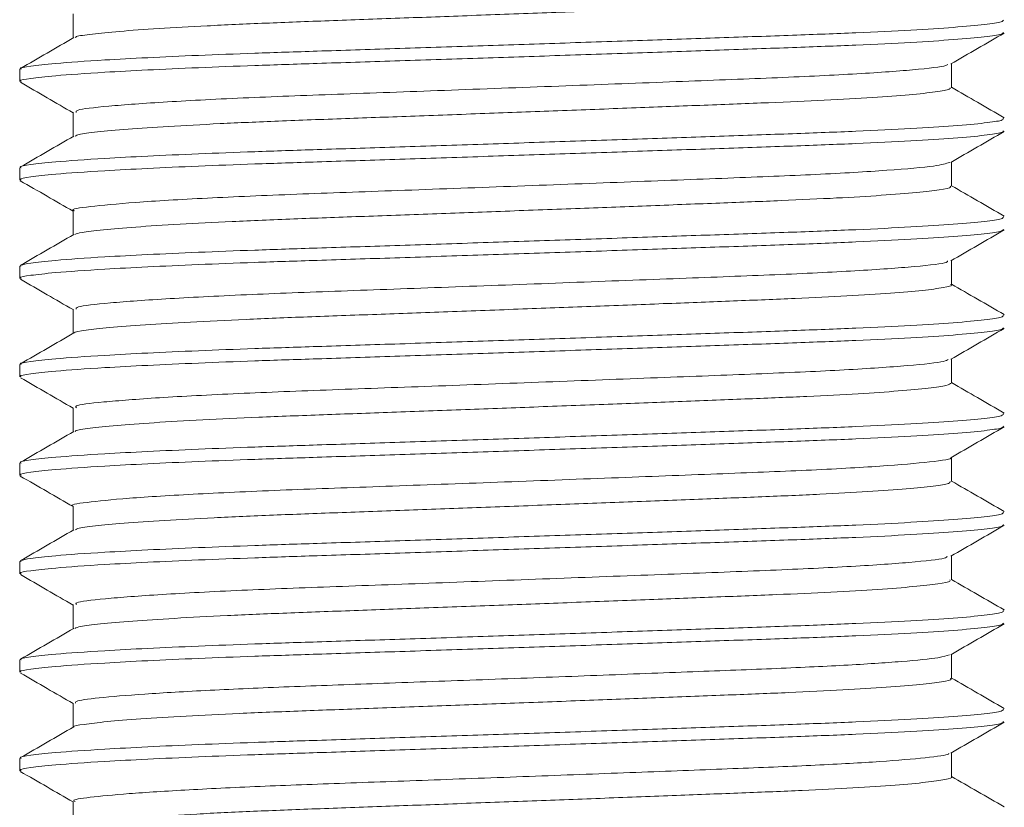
# Model space of a CAD drawing. Header units: millimetres. Extents: x 0 to 210, y 0 to 297.
# Tile 23 of 38: x 69 to 79, y 261 to 269. Entities that reach past the tile are written whole.
import ezdxf

# ---------------------------------------------------------------- set-up
doc = ezdxf.new("R2010")
doc.units = ezdxf.units.MM
doc.linetypes.add('HIDDEN', pattern=[1.905, 1.27, -0.635])
doc.layers.add('FORMAT', color=7, linetype='HIDDEN')

msp = doc.modelspace()

# ---------------------------------------------------------------- linework, layer by layer
at = {"layer": 'FORMAT', "linetype": 'Continuous', "lineweight": 15}
for p, q in [((69.1332, 269.4088), (69.1332, 269.1631)), ((78.0507, 268.6591), (78.0507, 268.9044)), ((68.592, 268.8462), (68.592, 268.7212)), ((69.1332, 268.409), (69.1332, 268.1631)), ((78.0507, 267.6589), (78.0507, 267.9044)), ((68.592, 267.8462), (68.592, 267.7212)), ((69.1332, 267.4091), (69.1332, 267.163)), ((78.0507, 266.6589), (78.0507, 266.9044)), ((68.592, 266.8462), (68.592, 266.7212)), ((69.1332, 266.4089), (69.1332, 266.1631)), ((78.0507, 265.6592), (78.0507, 265.9044)), ((68.592, 265.8462), (68.592, 265.7212)), ((69.1332, 265.4089), (69.1332, 265.1631)), ((78.0507, 264.6589), (78.0507, 264.9044)), ((68.592, 264.8462), (68.592, 264.7212)), ((69.1332, 264.4092), (69.1332, 264.163)), ((78.0507, 263.6589), (78.0507, 263.9044)), ((68.592, 263.8462), (68.592, 263.7212)), ((69.1332, 263.4089), (69.1332, 263.1631)), ((78.0507, 262.6592), (78.0507, 262.9044)), ((68.592, 262.8462), (68.592, 262.7212)), ((69.1332, 262.4089), (69.1332, 262.1631)), ((78.0507, 261.6589), (78.0507, 261.9044)), ((68.592, 261.8462), (68.592, 261.7212)), ((69.1332, 261.4092), (69.1332, 261.163))]:
    msp.add_line(p, q, dxfattribs=at)
at = {"layer": 'FORMAT', "linetype": 'Continuous', "lineweight": 0}
for p, q in [((68.6066, 266.8462), (68.5975, 266.8533)), ((78.5864, 266.3533), (78.5797, 266.3549)), ((68.6066, 263.8462), (68.5975, 263.8533)), ((78.5864, 263.3533), (78.5802, 263.3548)), ((78.5864, 261.3533), (78.5807, 261.3547))]:
    msp.add_line(p, q, dxfattribs=at)
for points, knots in [([(78.0433, 269.6589), (78.0377, 269.6517), (78.0255, 269.6357), (77.8544, 269.6095), (77.5643, 269.5812), (77.1611, 269.5533), (76.6532, 269.5259), (76.063, 269.5013), (75.3969, 269.4758), (74.6859, 269.4485), (73.9373, 269.4203), (73.1855, 269.3923), (72.4385, 269.3647), (71.7307, 269.3394), (71.0697, 269.3146), (70.4861, 269.2875), (69.9863, 269.2594), (69.5909, 269.2313), (69.3138, 269.2036), (69.167, 269.1827), (69.1585, 269.1709), (69.1561, 269.1676)], [0, 0, 0, 0, 0.046377, 0.1019, 0.15586, 0.211384, 0.265354, 0.32089, 0.374848, 0.43037, 0.484328, 0.539849, 0.59382, 0.649356, 0.703314, 0.758837, 0.812795, 0.868316, 0.922286, 0.977822, 1, 1, 1, 1]), ([(68.6066, 268.8462), (68.6023, 268.8486), (68.5827, 268.8595), (68.6909, 268.8779), (68.9524, 268.9075), (69.3699, 268.9365), (69.8817, 268.9641), (70.3936, 268.9871), (70.9728, 269.0095), (71.6394, 269.031), (72.4012, 269.0556), (73.234, 269.083), (74.0845, 269.1113), (74.9135, 269.1392), (75.7124, 269.1666), (76.4441, 269.1914), (77.1011, 269.2167), (77.6525, 269.244), (78.0943, 269.2722), (78.3999, 269.3002), (78.5721, 269.3253), (78.5758, 269.3399), (78.5774, 269.3462)], [0, 0, 0, 0, 0.014985, 0.067933, 0.122416, 0.190062, 0.234686, 0.280215, 0.32484, 0.370369, 0.423315, 0.477797, 0.530745, 0.585229, 0.638185, 0.692678, 0.745625, 0.800107, 0.853054, 0.907535, 0.960492, 1, 1, 1, 1]), ([(68.6066, 268.7212), (68.6023, 268.7236), (68.5827, 268.7345), (68.6909, 268.7529), (68.9524, 268.7825), (69.3699, 268.8115), (69.8817, 268.8391), (70.3936, 268.8621), (70.9728, 268.8845), (71.6394, 268.906), (72.4012, 268.9306), (73.234, 268.958), (74.0845, 268.9863), (74.9135, 269.0142), (75.7124, 269.0416), (76.4441, 269.0664), (77.1011, 269.0917), (77.6525, 269.119), (78.0943, 269.1472), (78.3999, 269.1752), (78.5721, 269.2003), (78.5758, 269.2149), (78.5774, 269.2212)], [0, 0, 0, 0, 0.014985, 0.067933, 0.122416, 0.190062, 0.234686, 0.280215, 0.32484, 0.370369, 0.423315, 0.477797, 0.530745, 0.585229, 0.638185, 0.692678, 0.745625, 0.800107, 0.853054, 0.907535, 0.960492, 1, 1, 1, 1]), ([(78.009, 268.8995), (78.0081, 268.8942), (78.0047, 268.8759), (77.6907, 268.8406), (77.093, 268.7974), (76.2581, 268.758), (75.2596, 268.7207), (74.1396, 268.6777), (72.9769, 268.6344), (71.8705, 268.5944), (70.8784, 268.5575), (70.0488, 268.5148), (69.463, 268.4714), (69.1554, 268.4362), (69.1633, 268.4161), (69.1662, 268.4086)], [0, 0, 0, 0, 0.0342258, 0.1186655, 0.2033892, 0.285597, 0.3667375, 0.4510191, 0.5358317, 0.6183583, 0.6992737, 0.7833767, 0.8682569, 0.9510842, 1, 1, 1, 1]), ([(78.0355, 268.6589), (78.0368, 268.6535), (78.0401, 268.6398), (77.9013, 268.6156), (77.6421, 268.5877), (77.2595, 268.5594), (76.778, 268.5321), (76.2007, 268.5064), (75.5548, 268.4819), (74.8471, 268.4546), (74.1104, 268.4268), (73.3521, 268.3985), (72.6074, 268.371), (71.8839, 268.3447), (71.2153, 268.3206), (70.6085, 268.2936), (70.092, 268.2659), (69.6693, 268.2375), (69.3665, 268.2099), (69.1868, 268.1863), (69.1646, 268.1728), (69.1558, 268.1675)], [0, 0, 0, 0, 0.035023, 0.088945, 0.144431, 0.198362, 0.253857, 0.307789, 0.363285, 0.417207, 0.472693, 0.526623, 0.582116, 0.636049, 0.691547, 0.745469, 0.800955, 0.854883, 0.910374, 0.964308, 1, 1, 1, 1]), ([(68.6066, 267.8462), (68.6023, 267.8486), (68.5827, 267.8595), (68.6909, 267.8779), (68.9524, 267.9075), (69.3699, 267.9365), (69.8817, 267.9641), (70.3936, 267.9871), (70.9728, 268.0095), (71.6394, 268.031), (72.4012, 268.0556), (73.234, 268.083), (74.0845, 268.1113), (74.9135, 268.1392), (75.7124, 268.1666), (76.4441, 268.1914), (77.1011, 268.2167), (77.6525, 268.244), (78.0943, 268.2722), (78.3999, 268.3002), (78.5721, 268.3253), (78.5758, 268.3399), (78.5774, 268.3462)], [0, 0, 0, 0, 0.014985, 0.067933, 0.122416, 0.190062, 0.234686, 0.280215, 0.32484, 0.370369, 0.423315, 0.477797, 0.530745, 0.585229, 0.638185, 0.692678, 0.745625, 0.800107, 0.853054, 0.907535, 0.960492, 1, 1, 1, 1]), ([(68.6066, 267.7212), (68.6023, 267.7236), (68.5827, 267.7345), (68.6909, 267.7529), (68.9524, 267.7825), (69.3699, 267.8115), (69.8817, 267.8391), (70.3936, 267.8621), (70.9728, 267.8845), (71.6394, 267.906), (72.4012, 267.9306), (73.234, 267.958), (74.0845, 267.9863), (74.9135, 268.0142), (75.7124, 268.0416), (76.4441, 268.0664), (77.1011, 268.0917), (77.6525, 268.119), (78.0943, 268.1472), (78.3999, 268.1752), (78.5721, 268.2003), (78.5758, 268.2149), (78.5774, 268.2212)], [0, 0, 0, 0, 0.014985, 0.067933, 0.122416, 0.190062, 0.234686, 0.280215, 0.32484, 0.370369, 0.423315, 0.477797, 0.530745, 0.585229, 0.638185, 0.692678, 0.745625, 0.800107, 0.853054, 0.907535, 0.960492, 1, 1, 1, 1]), ([(78.0321, 267.9004), (77.9944, 267.8881), (77.9142, 267.8621), (77.4337, 267.8197), (76.7148, 267.7774), (75.7953, 267.741), (74.7319, 267.7002), (73.5771, 267.6568), (72.4333, 267.6142), (71.375, 267.5775), (70.4566, 267.5372), (69.7253, 267.494), (69.2856, 267.4509), (69.0993, 267.4251), (69.1436, 267.4105), (69.1484, 267.4089)], [0, 0, 0, 0, 0.075698, 0.160583, 0.244374, 0.325042, 0.407904, 0.492749, 0.576745, 0.657558, 0.740125, 0.824908, 0.909089, 0.990109, 1, 1, 1, 1]), ([(78.036, 267.6586), (78.0397, 267.6554), (78.053, 267.6438), (77.9437, 267.622), (77.7112, 267.594), (77.3566, 267.5658), (76.8933, 267.5381), (76.3402, 267.512), (75.7037, 267.4877), (75.0133, 267.461), (74.2761, 267.433), (73.5262, 267.4049), (72.7712, 267.377), (72.0462, 267.3504), (71.3587, 267.3262), (70.7407, 267.2999), (70.1987, 267.2721), (69.7567, 267.244), (69.4235, 267.216), (69.2103, 267.1905), (69.1692, 267.1753), (69.1508, 267.1685)], [0, 0, 0, 0, 0.021359, 0.076991, 0.131054, 0.186684, 0.240759, 0.296403, 0.35047, 0.406105, 0.460168, 0.515798, 0.569873, 0.625517, 0.679585, 0.735222, 0.789285, 0.844916, 0.89899, 0.954632, 1, 1, 1, 1]), ([(68.6052, 266.8551), (68.63, 266.8627), (68.6825, 266.8786), (68.9575, 266.9074), (69.369, 266.9365), (69.8819, 266.9641), (70.3935, 266.9871), (70.9728, 267.0095), (71.6394, 267.031), (72.4012, 267.0556), (73.234, 267.083), (74.0845, 267.1113), (74.9135, 267.1392), (75.7124, 267.1666), (76.4441, 267.1914), (77.1011, 267.2167), (77.6525, 267.244), (78.0943, 267.2722), (78.3999, 267.3002), (78.5721, 267.3253), (78.5758, 267.3399), (78.5774, 267.3462)], [0, 0, 0, 0, 0.050141, 0.105665, 0.174602, 0.220078, 0.266476, 0.311952, 0.358351, 0.412307, 0.467829, 0.521788, 0.577311, 0.631279, 0.686812, 0.740769, 0.796292, 0.850249, 0.90577, 0.959738, 1, 1, 1, 1]), ([(68.6066, 266.7212), (68.6023, 266.7236), (68.5827, 266.7345), (68.6909, 266.7529), (68.9524, 266.7825), (69.3699, 266.8115), (69.8817, 266.8391), (70.3936, 266.8621), (70.9728, 266.8845), (71.6394, 266.906), (72.4012, 266.9306), (73.234, 266.958), (74.0845, 266.9863), (74.9135, 267.0142), (75.7124, 267.0416), (76.4441, 267.0664), (77.1011, 267.0917), (77.6525, 267.119), (78.0943, 267.1472), (78.3999, 267.1752), (78.5721, 267.2003), (78.5758, 267.2149), (78.5774, 267.2212)], [0, 0, 0, 0, 0.014985, 0.067933, 0.122416, 0.190062, 0.234686, 0.280215, 0.32484, 0.370369, 0.423315, 0.477797, 0.530745, 0.585229, 0.638185, 0.692678, 0.745625, 0.800107, 0.853054, 0.907535, 0.960492, 1, 1, 1, 1]), ([(78.0099, 266.8994), (78.01, 266.8946), (78.0103, 266.8768), (77.7069, 266.8421), (77.119, 266.7989), (76.2907, 266.7592), (75.2975, 266.7221), (74.1808, 266.6793), (73.0177, 266.636), (71.9082, 266.5957), (70.9112, 266.559), (70.0749, 266.5164), (69.4789, 266.473), (69.1601, 266.437), (69.1635, 266.4165), (69.1648, 266.4085)], [0, 0, 0, 0, 0.030869, 0.11526, 0.200036, 0.282391, 0.363445, 0.447669, 0.532526, 0.615192, 0.696046, 0.780083, 0.864999, 0.947958, 1, 1, 1, 1]), ([(78.0411, 266.6589), (78.0442, 266.6574), (78.0639, 266.6477), (77.9771, 266.628), (77.7771, 266.6004), (77.4442, 266.572), (77.0083, 266.5444), (76.4701, 266.5175), (75.8553, 266.4935), (75.1705, 266.467), (74.4472, 266.4395), (73.693, 266.4111), (72.9426, 266.3833), (72.2039, 266.3561), (71.511, 266.3318), (70.8714, 266.3059), (70.3144, 266.2785), (69.8468, 266.2502), (69.4858, 266.2223), (69.2518, 266.1948), (69.1412, 266.1775), (69.1455, 266.1682), (69.1459, 266.1675)], [0, 0, 0, 0, 0.009963, 0.063916, 0.119434, 0.173392, 0.228915, 0.28288, 0.33841, 0.392363, 0.447881, 0.501838, 0.557358, 0.611323, 0.666854, 0.720807, 0.776325, 0.830279, 0.885798, 0.939763, 0.995294, 1, 1, 1, 1]), ([(68.6066, 265.8462), (68.6023, 265.8486), (68.5827, 265.8595), (68.6909, 265.8779), (68.9524, 265.9075), (69.3699, 265.9365), (69.8817, 265.9641), (70.3936, 265.9871), (70.9728, 266.0095), (71.6394, 266.031), (72.4012, 266.0556), (73.234, 266.083), (74.0845, 266.1113), (74.9135, 266.1392), (75.7124, 266.1666), (76.4441, 266.1914), (77.1011, 266.2167), (77.6525, 266.244), (78.0943, 266.2722), (78.3999, 266.3002), (78.5721, 266.3253), (78.5758, 266.3399), (78.5774, 266.3462)], [0, 0, 0, 0, 0.014985, 0.067933, 0.122416, 0.190062, 0.234686, 0.280215, 0.32484, 0.370369, 0.423315, 0.477797, 0.530745, 0.585229, 0.638185, 0.692678, 0.745625, 0.800107, 0.853054, 0.907535, 0.960492, 1, 1, 1, 1]), ([(68.6066, 265.7212), (68.6023, 265.7236), (68.5827, 265.7345), (68.6909, 265.7529), (68.9524, 265.7825), (69.3699, 265.8115), (69.8817, 265.8391), (70.3936, 265.8621), (70.9728, 265.8845), (71.6394, 265.906), (72.4012, 265.9306), (73.234, 265.958), (74.0845, 265.9863), (74.9135, 266.0142), (75.7124, 266.0416), (76.4441, 266.0664), (77.1011, 266.0917), (77.6525, 266.119), (78.0943, 266.1472), (78.3999, 266.1752), (78.5721, 266.2003), (78.5758, 266.2149), (78.5774, 266.2212)], [0, 0, 0, 0, 0.014985, 0.067933, 0.122416, 0.190062, 0.234686, 0.280215, 0.32484, 0.370369, 0.423315, 0.477797, 0.530745, 0.585229, 0.638185, 0.692678, 0.745625, 0.800107, 0.853054, 0.907535, 0.960492, 1, 1, 1, 1]), ([(78.0161, 265.8996), (78.0071, 265.8927), (77.9804, 265.8725), (77.6379, 265.8357), (77.008, 265.7926), (76.1528, 265.754), (75.1379, 265.7159), (74.0078, 265.6728), (72.8475, 265.6296), (71.7514, 265.5903), (70.7754, 265.5529), (69.9678, 265.5099), (69.4145, 265.4666), (69.1405, 265.4335), (69.1612, 265.4146), (69.1679, 265.4085)], [0, 0, 0, 0, 0.043673, 0.128281, 0.212849, 0.294605, 0.376127, 0.460605, 0.545289, 0.627386, 0.708603, 0.79293, 0.87771, 0.960131, 1, 1, 1, 1]), ([(78.0477, 265.6591), (78.038, 265.6508), (78.0186, 265.634), (77.8304, 265.6066), (77.5311, 265.5786), (77.1139, 265.5505), (76.6014, 265.5234), (75.9981, 265.4988), (75.3323, 265.4733), (74.6107, 265.4457), (73.8669, 265.4177), (73.1085, 265.3895), (72.3705, 265.3622), (71.6605, 265.3369), (71.0117, 265.3121), (70.4306, 265.2847), (69.9449, 265.2568), (69.5563, 265.2285), (69.2946, 265.2011), (69.1593, 265.1811), (69.156, 265.1701), (69.1552, 265.1674)], [0, 0, 0, 0, 0.052785, 0.1067127, 0.1622036, 0.2161419, 0.2716445, 0.3255795, 0.3810789, 0.4350064, 0.4904973, 0.5444346, 0.599936, 0.6538724, 0.7093735, 0.763301, 0.8187919, 0.8727278, 0.9282277, 0.9821654, 1, 1, 1, 1]), ([(68.6066, 264.8462), (68.6023, 264.8486), (68.5827, 264.8595), (68.6909, 264.8779), (68.9524, 264.9075), (69.3699, 264.9365), (69.8817, 264.9641), (70.3936, 264.9871), (70.9728, 265.0095), (71.6394, 265.031), (72.4012, 265.0556), (73.234, 265.083), (74.0845, 265.1113), (74.9135, 265.1392), (75.7124, 265.1666), (76.4441, 265.1914), (77.1011, 265.2167), (77.6525, 265.244), (78.0943, 265.2722), (78.3999, 265.3002), (78.5721, 265.3253), (78.5758, 265.3399), (78.5774, 265.3462)], [0, 0, 0, 0, 0.014985, 0.067933, 0.122416, 0.190062, 0.234686, 0.280215, 0.32484, 0.370369, 0.423315, 0.477797, 0.530745, 0.585229, 0.638185, 0.692678, 0.745625, 0.800107, 0.853054, 0.907535, 0.960492, 1, 1, 1, 1]), ([(68.6066, 264.7212), (68.6023, 264.7236), (68.5827, 264.7345), (68.6909, 264.7529), (68.9524, 264.7825), (69.3699, 264.8115), (69.8817, 264.8391), (70.3936, 264.8621), (70.9728, 264.8845), (71.6394, 264.906), (72.4012, 264.9306), (73.234, 264.958), (74.0845, 264.9863), (74.9135, 265.0142), (75.7124, 265.0416), (76.4441, 265.0664), (77.1011, 265.0917), (77.6525, 265.119), (78.0943, 265.1472), (78.3999, 265.1752), (78.5721, 265.2003), (78.5758, 265.2149), (78.5774, 265.2212)], [0, 0, 0, 0, 0.014985, 0.067933, 0.122416, 0.190062, 0.234686, 0.280215, 0.32484, 0.370369, 0.423315, 0.477797, 0.530745, 0.585229, 0.638185, 0.692678, 0.745625, 0.800107, 0.853054, 0.907535, 0.960492, 1, 1, 1, 1]), ([(78.0412, 264.9004), (78.0416, 264.9001), (78.0672, 264.8871), (77.8512, 264.8581), (77.3731, 264.8149), (76.6167, 264.7729), (75.6817, 264.7367), (74.6039, 264.6953), (73.4449, 264.6519), (72.308, 264.6097), (71.2626, 264.5733), (70.3636, 264.5323), (69.6576, 264.4891), (69.255, 264.4462), (69.088, 264.4225), (69.1341, 264.4093), (69.1346, 264.4091)], [0, 0, 0, 0, 0.001567, 0.085062, 0.169988, 0.253501, 0.334092, 0.417334, 0.502249, 0.585993, 0.666648, 0.74962, 0.834501, 0.918457, 0.999238, 1, 1, 1, 1]), ([(78.0384, 264.6587), (78.0371, 264.6527), (78.0339, 264.638), (77.8823, 264.613), (77.6082, 264.5848), (77.2186, 264.5568), (76.723, 264.5293), (76.1429, 264.5042), (75.4849, 264.4792), (74.7793, 264.4521), (74.0335, 264.4239), (73.2818, 264.3959), (72.5321, 264.3682), (71.819, 264.3424), (71.1501, 264.3179), (70.5564, 264.291), (70.0443, 264.263), (69.6355, 264.2349), (69.3424, 264.2071), (69.1795, 264.185), (69.1634, 264.1726), (69.1581, 264.1684)], [0, 0, 0, 0, 0.039208, 0.094845, 0.148915, 0.204552, 0.258634, 0.314284, 0.368353, 0.42399, 0.478058, 0.533694, 0.587775, 0.643425, 0.697496, 0.753136, 0.807205, 0.862841, 0.916922, 0.972572, 1, 1, 1, 1]), ([(68.6053, 263.8551), (68.6302, 263.8627), (68.6826, 263.8786), (68.9575, 263.9074), (69.369, 263.9365), (69.8819, 263.9641), (70.3935, 263.9871), (70.9728, 264.0095), (71.6394, 264.031), (72.4012, 264.0556), (73.234, 264.083), (74.0845, 264.1113), (74.9135, 264.1392), (75.7124, 264.1666), (76.4441, 264.1914), (77.1011, 264.2167), (77.6525, 264.244), (78.0943, 264.2722), (78.3999, 264.3002), (78.5721, 264.3253), (78.5758, 264.3399), (78.5774, 264.3462)], [0, 0, 0, 0, 0.050057, 0.105585, 0.174528, 0.220008, 0.266411, 0.311891, 0.358294, 0.412255, 0.467781, 0.521745, 0.577274, 0.631246, 0.686784, 0.740746, 0.796273, 0.850236, 0.905762, 0.959734, 1, 1, 1, 1]), ([(68.6066, 263.7212), (68.6023, 263.7236), (68.5827, 263.7345), (68.6909, 263.7529), (68.9524, 263.7825), (69.3699, 263.8115), (69.8817, 263.8391), (70.3936, 263.8621), (70.9728, 263.8845), (71.6394, 263.906), (72.4012, 263.9306), (73.234, 263.958), (74.0845, 263.9863), (74.9135, 264.0142), (75.7124, 264.0416), (76.4441, 264.0664), (77.1011, 264.0917), (77.6525, 264.119), (78.0943, 264.1472), (78.3999, 264.1752), (78.5721, 264.2003), (78.5758, 264.2149), (78.5774, 264.2212)], [0, 0, 0, 0, 0.014985, 0.067933, 0.122416, 0.190062, 0.234686, 0.280215, 0.32484, 0.370369, 0.423315, 0.477797, 0.530745, 0.585229, 0.638185, 0.692678, 0.745625, 0.800107, 0.853054, 0.907535, 0.960492, 1, 1, 1, 1]), ([(78.0075, 263.8993), (78.0035, 263.893), (77.9908, 263.8736), (77.6537, 263.8372), (77.0352, 263.7941), (76.1859, 263.7552), (75.1762, 263.7174), (74.0492, 263.6744), (72.888, 263.6311), (71.7885, 263.5916), (70.8075, 263.5543), (69.9929, 263.5115), (69.4293, 263.4681), (69.145, 263.4343), (69.1619, 263.415), (69.1677, 263.4085)], [0, 0, 0, 0, 0.040268, 0.124862, 0.209515, 0.291448, 0.372872, 0.457325, 0.542087, 0.624355, 0.705498, 0.789792, 0.874641, 0.957225, 1, 1, 1, 1]), ([(78.0344, 263.6587), (78.0376, 263.6545), (78.0472, 263.642), (77.9255, 263.6191), (77.6827, 263.5913), (77.314, 263.563), (76.8451, 263.5356), (76.2785, 263.5095), (75.6411, 263.4853), (74.9394, 263.4581), (74.2061, 263.4304), (73.4485, 263.402), (72.7017, 263.3745), (71.9735, 263.3478), (71.2976, 263.3238), (70.6812, 263.2971), (70.1529, 263.2695), (69.717, 263.2411), (69.3986, 263.2134), (69.1985, 263.1884), (69.1663, 263.1739), (69.152, 263.1674)], [0, 0, 0, 0, 0.02755, 0.081486, 0.136985, 0.190929, 0.246437, 0.300383, 0.355894, 0.409829, 0.465329, 0.519271, 0.574777, 0.628724, 0.684236, 0.738172, 0.793672, 0.847612, 0.903116, 0.957064, 1, 1, 1, 1]), ([(68.6066, 262.8462), (68.6023, 262.8486), (68.5827, 262.8595), (68.6909, 262.8779), (68.9524, 262.9075), (69.3699, 262.9365), (69.8817, 262.9641), (70.3936, 262.9871), (70.9728, 263.0095), (71.6394, 263.031), (72.4012, 263.0556), (73.234, 263.083), (74.0845, 263.1113), (74.9135, 263.1392), (75.7124, 263.1666), (76.4441, 263.1914), (77.1011, 263.2167), (77.6525, 263.244), (78.0943, 263.2722), (78.3999, 263.3002), (78.5721, 263.3253), (78.5758, 263.3399), (78.5774, 263.3462)], [0, 0, 0, 0, 0.014985, 0.067933, 0.122416, 0.190062, 0.234686, 0.280215, 0.32484, 0.370369, 0.423315, 0.477797, 0.530745, 0.585229, 0.638185, 0.692678, 0.745625, 0.800107, 0.853054, 0.907535, 0.960492, 1, 1, 1, 1]), ([(68.6066, 262.7212), (68.6023, 262.7236), (68.5827, 262.7345), (68.6909, 262.7529), (68.9524, 262.7825), (69.3699, 262.8115), (69.8817, 262.8391), (70.3936, 262.8621), (70.9728, 262.8845), (71.6394, 262.906), (72.4012, 262.9306), (73.234, 262.958), (74.0845, 262.9863), (74.9135, 263.0142), (75.7124, 263.0416), (76.4441, 263.0664), (77.1011, 263.0917), (77.6525, 263.119), (78.0943, 263.1472), (78.3999, 263.1752), (78.5721, 263.2003), (78.5758, 263.2149), (78.5774, 263.2212)], [0, 0, 0, 0, 0.014985, 0.067933, 0.122416, 0.190062, 0.234686, 0.280215, 0.32484, 0.370369, 0.423315, 0.477797, 0.530745, 0.585229, 0.638185, 0.692678, 0.745625, 0.800107, 0.853054, 0.907535, 0.960492, 1, 1, 1, 1]), ([(78.0284, 262.8998), (78.0017, 262.8898), (77.9428, 262.8676), (77.572, 262.8308), (76.9959, 262.7926), (76.2481, 262.7578), (75.3707, 262.7249), (74.3902, 262.6872), (73.3562, 262.6486), (72.348, 262.6112), (71.414, 262.5786), (70.5866, 262.5433), (69.9003, 262.505), (69.4182, 262.4665), (69.1584, 262.4346), (69.1572, 262.416), (69.1568, 262.4086)], [0, 0, 0, 0, 0.0625046, 0.1379012, 0.2130071, 0.2858768, 0.357803, 0.4324138, 0.5079372, 0.5823632, 0.6541015, 0.7272546, 0.8024727, 0.8777931, 0.9512371, 1, 1, 1, 1]), ([(78.0383, 262.659), (78.0421, 262.6568), (78.0598, 262.6461), (77.9641, 262.6255), (77.7486, 262.5976), (77.4079, 262.5694), (76.9578, 262.5416), (76.4158, 262.5151), (75.7883, 262.4909), (75.1045, 262.4645), (74.3713, 262.4366), (73.6226, 262.4085), (72.8662, 262.3805), (72.1371, 262.3537), (71.4428, 262.3293), (70.8158, 262.3034), (70.2621, 262.2757), (69.8088, 262.2476), (69.4549, 262.2195), (69.2374, 262.1923), (69.1346, 262.176), (69.1411, 262.1676), (69.1411, 262.1676)], [0, 0, 0, 0, 0.014979, 0.070482, 0.124417, 0.179916, 0.233863, 0.289375, 0.343315, 0.39882, 0.452755, 0.508254, 0.562201, 0.617712, 0.671654, 0.727161, 0.781096, 0.836595, 0.890541, 0.946051, 0.999995, 1, 1, 1, 1]), ([(68.6066, 261.8462), (68.6023, 261.8486), (68.5827, 261.8595), (68.6909, 261.8779), (68.9524, 261.9075), (69.3699, 261.9365), (69.8817, 261.9641), (70.3936, 261.9871), (70.9728, 262.0095), (71.6394, 262.031), (72.4012, 262.0556), (73.234, 262.083), (74.0845, 262.1113), (74.9135, 262.1392), (75.7124, 262.1666), (76.4441, 262.1914), (77.1011, 262.2167), (77.6525, 262.244), (78.0943, 262.2722), (78.3999, 262.3002), (78.5721, 262.3253), (78.5758, 262.3399), (78.5774, 262.3462)], [0, 0, 0, 0, 0.014985, 0.067933, 0.122416, 0.190062, 0.234686, 0.280215, 0.32484, 0.370369, 0.423315, 0.477797, 0.530745, 0.585229, 0.638185, 0.692678, 0.745625, 0.800107, 0.853054, 0.907535, 0.960492, 1, 1, 1, 1]), ([(68.6066, 261.7212), (68.6023, 261.7236), (68.5827, 261.7345), (68.6909, 261.7529), (68.9524, 261.7825), (69.3699, 261.8115), (69.8817, 261.8391), (70.3936, 261.8621), (70.9728, 261.8845), (71.6394, 261.906), (72.4012, 261.9306), (73.234, 261.958), (74.0845, 261.9863), (74.9135, 262.0142), (75.7124, 262.0416), (76.4441, 262.0664), (77.1011, 262.0917), (77.6525, 262.119), (78.0943, 262.1472), (78.3999, 262.1752), (78.5721, 262.2003), (78.5758, 262.2149), (78.5774, 262.2212)], [0, 0, 0, 0, 0.014985, 0.067933, 0.122416, 0.190062, 0.234686, 0.280215, 0.32484, 0.370369, 0.423315, 0.477797, 0.530745, 0.585229, 0.638185, 0.692678, 0.745625, 0.800107, 0.853054, 0.907535, 0.960492, 1, 1, 1, 1]), ([(78.0218, 261.9001), (78.0231, 261.897), (78.0293, 261.8825), (77.8091, 261.8532), (77.3593, 261.8148), (76.7007, 261.7773), (75.8969, 261.7448), (74.9725, 261.7094), (73.9605, 261.6711), (72.9278, 261.6327), (71.9467, 261.5969), (71.0531, 261.5646), (70.2809, 261.5274), (69.6681, 261.4889), (69.2864, 261.4509), (69.1179, 261.4261), (69.1482, 261.4118), (69.1543, 261.4088)], [0, 0, 0, 0, 0.0200793, 0.0947042, 0.1702126, 0.2445949, 0.3162962, 0.3894793, 0.4647001, 0.5399935, 0.6133834, 0.6849868, 0.7592136, 0.8347078, 0.909462, 0.9816017, 1, 1, 1, 1]), ([(78.0474, 261.6589), (78.0485, 261.6585), (78.0696, 261.6498), (77.9932, 261.6315), (77.8112, 261.604), (77.4924, 261.5756), (77.07, 261.5479), (76.5433, 261.5208), (75.9381, 261.4966), (75.2604, 261.4705), (74.5417, 261.4431), (73.7894, 261.4147), (73.0382, 261.3869), (72.2959, 261.3595), (71.597, 261.3348), (70.9487, 261.3093), (70.381, 261.2821), (69.9005, 261.2539), (69.5258, 261.2259), (69.2749, 261.1983), (69.152, 261.1798), (69.1518, 261.1699), (69.1518, 261.1684)], [0, 0, 0, 0, 0.00297, 0.057039, 0.112676, 0.166749, 0.22239, 0.276471, 0.332121, 0.38619, 0.441827, 0.495898, 0.551536, 0.605618, 0.661268, 0.715337, 0.770973, 0.825042, 0.880678, 0.934759, 0.99041, 1, 1, 1, 1])]:
    msp.add_open_spline(points, degree=3, knots=knots, dxfattribs=at)
at = {"layer": 'FORMAT', "linetype": 'Continuous', "lineweight": 15}
for points, knots in [([(69.1412, 269.1677), (69.0509, 269.1155), (68.8702, 269.011), (68.6895, 268.9065), (68.5991, 268.8543)], [0, 0, 0, 0, 0.499966, 1, 1, 1, 1]), ([(78.0432, 268.9), (78.1335, 268.9523), (78.3142, 269.0568), (78.4949, 269.1612), (78.5852, 269.2135)], [0, 0, 0, 0, 0.499969, 1, 1, 1, 1]), ([(68.5988, 268.7134), (68.6892, 268.6612), (68.8673, 268.5582), (69.0455, 268.4551), (69.1332, 268.4044)], [0, 0, 0, 0, 0.507227, 1, 1, 1, 1]), ([(78.5857, 268.3538), (78.4953, 268.406), (78.317, 268.5091), (78.1387, 268.6122), (78.0507, 268.6631)], [0, 0, 0, 0, 0.506651, 1, 1, 1, 1]), ([(69.1409, 268.1675), (69.0506, 268.1153), (68.8699, 268.0108), (68.6892, 267.9063), (68.5988, 267.8541)], [0, 0, 0, 0, 0.499966, 1, 1, 1, 1]), ([(78.0438, 267.9004), (78.1342, 267.9527), (78.3149, 268.0572), (78.4956, 268.1617), (78.5859, 268.2139)], [0, 0, 0, 0, 0.4999659, 1, 1, 1, 1]), ([(68.5982, 267.7138), (68.6886, 267.6615), (68.8669, 267.5584), (69.0453, 267.4553), (69.1332, 267.4044)], [0, 0, 0, 0, 0.506752, 1, 1, 1, 1]), ([(78.5846, 267.3544), (78.4942, 267.4067), (78.3162, 267.5095), (78.1383, 267.6124), (78.0507, 267.6631)], [0, 0, 0, 0, 0.5077418, 1, 1, 1, 1]), ([(69.1427, 267.1685), (69.0523, 267.1162), (68.8717, 267.0117), (68.691, 266.9073), (68.6006, 266.8551)], [0, 0, 0, 0, 0.499967, 1, 1, 1, 1]), ([(78.0429, 266.8998), (78.1332, 266.9521), (78.3139, 267.0566), (78.4947, 267.1611), (78.5851, 267.2134)], [0, 0, 0, 0, 0.499963, 1, 1, 1, 1]), ([(68.599, 266.7133), (68.6894, 266.661), (68.8675, 266.5581), (69.0455, 266.4551), (69.1332, 266.4044)], [0, 0, 0, 0, 0.5074493, 1, 1, 1, 1]), ([(78.5837, 266.3549), (78.4934, 266.4071), (78.3157, 266.5098), (78.138, 266.6125), (78.0507, 266.663)], [0, 0, 0, 0, 0.508587, 1, 1, 1, 1]), ([(69.141, 266.1676), (69.0506, 266.1153), (68.8699, 266.0108), (68.6892, 265.9064), (68.5989, 265.8541)], [0, 0, 0, 0, 0.4999662, 1, 1, 1, 1]), ([(78.0431, 265.9), (78.1334, 265.9522), (78.3141, 266.0567), (78.4948, 266.1612), (78.5852, 266.2134)], [0, 0, 0, 0, 0.4999684, 1, 1, 1, 1]), ([(68.5987, 265.7134), (68.6891, 265.6612), (68.8673, 265.5582), (69.0454, 265.4552), (69.1332, 265.4044)], [0, 0, 0, 0, 0.507135, 1, 1, 1, 1]), ([(78.5855, 265.3539), (78.4952, 265.4061), (78.3169, 265.5092), (78.1386, 265.6123), (78.0507, 265.6631)], [0, 0, 0, 0, 0.506771, 1, 1, 1, 1]), ([(69.141, 265.1676), (69.0506, 265.1153), (68.87, 265.0109), (68.6893, 264.9064), (68.5989, 264.8542)], [0, 0, 0, 0, 0.499966, 1, 1, 1, 1]), ([(78.0438, 264.9004), (78.1342, 264.9527), (78.3149, 265.0572), (78.4956, 265.1617), (78.586, 265.2139)], [0, 0, 0, 0, 0.499965, 1, 1, 1, 1]), ([(68.5983, 264.7137), (68.6887, 264.6614), (68.867, 264.5583), (69.0453, 264.4552), (69.1332, 264.4044)], [0, 0, 0, 0, 0.506866, 1, 1, 1, 1]), ([(78.5844, 264.3545), (78.494, 264.4067), (78.3161, 264.5096), (78.1382, 264.6125), (78.0507, 264.6631)], [0, 0, 0, 0, 0.507889, 1, 1, 1, 1]), ([(69.1428, 264.1685), (69.0524, 264.1163), (68.8718, 264.0118), (68.6911, 263.9073), (68.6007, 263.8551)], [0, 0, 0, 0, 0.499966, 1, 1, 1, 1]), ([(78.0428, 263.8998), (78.1331, 263.952), (78.3139, 264.0566), (78.4946, 264.1611), (78.585, 264.2133)], [0, 0, 0, 0, 0.499964, 1, 1, 1, 1]), ([(68.599, 263.7133), (68.6893, 263.6611), (68.8674, 263.5581), (69.0455, 263.4551), (69.1332, 263.4044)], [0, 0, 0, 0, 0.507372, 1, 1, 1, 1]), ([(78.5839, 263.3547), (78.4936, 263.407), (78.3158, 263.5097), (78.1381, 263.6125), (78.0507, 263.663)], [0, 0, 0, 0, 0.508378, 1, 1, 1, 1]), ([(69.1407, 263.1674), (69.0504, 263.1152), (68.8697, 263.0107), (68.689, 262.9063), (68.5987, 262.854)], [0, 0, 0, 0, 0.499967, 1, 1, 1, 1]), ([(78.043, 262.8999), (78.1334, 262.9522), (78.314, 263.0567), (78.4948, 263.1612), (78.5851, 263.2134)], [0, 0, 0, 0, 0.499968, 1, 1, 1, 1]), ([(68.5986, 262.7135), (68.689, 262.6613), (68.8672, 262.5582), (69.0454, 262.4552), (69.1332, 262.4044)], [0, 0, 0, 0, 0.5069905, 1, 1, 1, 1]), ([(78.5854, 262.3539), (78.4951, 262.4062), (78.3168, 262.5092), (78.1386, 262.6123), (78.0507, 262.6631)], [0, 0, 0, 0, 0.50688, 1, 1, 1, 1]), ([(69.1411, 262.1676), (69.0507, 262.1154), (68.87, 262.0109), (68.6893, 261.9064), (68.599, 261.8542)], [0, 0, 0, 0, 0.499966, 1, 1, 1, 1]), ([(78.0438, 261.9004), (78.1342, 261.9527), (78.3149, 262.0572), (78.4956, 262.1617), (78.586, 262.2139)], [0, 0, 0, 0, 0.499964, 1, 1, 1, 1]), ([(68.5984, 261.7136), (68.6888, 261.6614), (68.8671, 261.5583), (69.0454, 261.4552), (69.1332, 261.4044)], [0, 0, 0, 0, 0.506985, 1, 1, 1, 1]), ([(78.5842, 261.3546), (78.4938, 261.4068), (78.316, 261.5097), (78.1382, 261.6125), (78.0507, 261.6631)], [0, 0, 0, 0, 0.508066, 1, 1, 1, 1])]:
    msp.add_open_spline(points, degree=3, knots=knots, dxfattribs=at)

doc.saveas('drawing.dxf')
